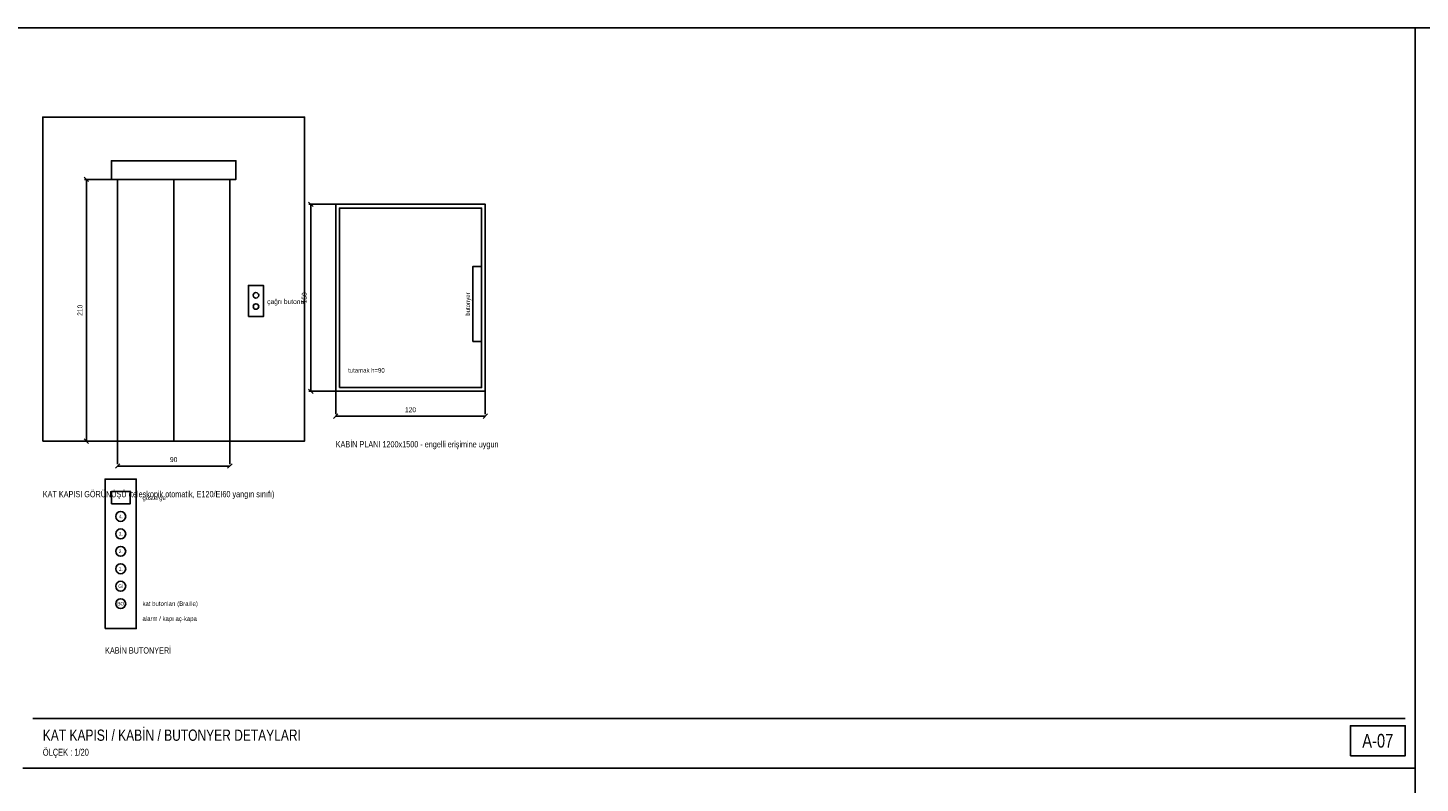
# Model space of a CAD drawing. Header units: centimetres. Extents: x 0 to 12476, y -30 to 2970.
# Tile 11 of 26: x 5176 to 7968, y 1455 to 2970. Entities that reach past the tile are written whole.
import ezdxf
from ezdxf.enums import TextEntityAlignment as Align

# ---------------------------------------------------------------- set-up
doc = ezdxf.new("R2010")
doc.units = ezdxf.units.CM
for name, color, linetype in [('ASN-ANTET', 4, 'Continuous'), ('ASN-BASLIK', 5, 'Continuous'), ('ASN-CERCEVE', 7, 'Continuous'), ('ASN-DUVAR', 7, 'Continuous'), ('ASN-KABIN', 5, 'Continuous'), ('ASN-KAPI', 3, 'Continuous'), ('ASN-OLCU', 3, 'Continuous'), ('ASN-YAZI', 4, 'Continuous')]:
    doc.layers.add(name, color=color, linetype=linetype)

msp = doc.modelspace()

# ---------------------------------------------------------------- linework, layer by layer
at = {"layer": 'ASN-ANTET'}
msp.add_line((5185.7, 1585), (7938.2, 1585), dxfattribs=at)
msp.add_lwpolyline([(7828.2, 1510), (7938.2, 1510), (7938.2, 1570), (7828.2, 1570)], close=True, dxfattribs=at)
at = {"layer": 'ASN-CERCEVE'}
for p, q in [((7958.2, 0), (7958.2, 2970)), ((5165.7, 1485), (7958.2, 1485))]:
    msp.add_line(p, q, dxfattribs=at)
for points in [[(0, 0), (12475.8, 0), (12475.8, 2970), (0, 2970)], [(100, 0), (12450.8, 0), (12450.8, 2970), (100, 2970)]]:
    msp.add_lwpolyline(points, close=True, dxfattribs=at)
at = {"layer": 'ASN-DUVAR'}
msp.add_lwpolyline([(5205.7, 2141), (5730.7, 2141), (5730.7, 2791), (5205.7, 2791)], close=True, dxfattribs=at)
at = {"layer": 'ASN-KABIN'}
msp.add_line((5800.7, 2466), (5800.7, 2466), dxfattribs=at)
for points in [[(5793.2, 2241), (6093.2, 2241), (6093.2, 2616), (5793.2, 2616)], [(5800.7, 2248.5), (6085.7, 2248.5), (6085.7, 2608.5), (5800.7, 2608.5)], [(6068.2, 2341), (6085.7, 2341), (6085.7, 2491), (6068.2, 2491)], [(5330.7, 1765), (5393.2, 1765), (5393.2, 2065), (5330.7, 2065)], [(5343.2, 2015), (5380.7, 2015), (5380.7, 2040), (5343.2, 2040)]]:
    msp.add_lwpolyline(points, close=True, dxfattribs=at)
for centre in [(5362, 1990), (5362, 1955), (5362, 1920), (5362, 1885), (5362, 1850), (5362, 1815)]:
    msp.add_circle(centre, 10, dxfattribs=at)
at = {"layer": 'ASN-KAPI'}
for p, q in [((5468.2, 2141), (5468.2, 2666)), ((5830.7, 2616), (6055.7, 2616))]:
    msp.add_line(p, q, dxfattribs=at)
for points in [[(5343.2, 2666), (5593.2, 2666), (5593.2, 2703.5), (5343.2, 2703.5)], [(5355.7, 2141), (5580.7, 2141), (5580.7, 2666), (5355.7, 2666)], [(5618.2, 2391), (5648.2, 2391), (5648.2, 2453.5), (5618.2, 2453.5)]]:
    msp.add_lwpolyline(points, close=True, dxfattribs=at)
for centre in [(5633.2, 2433.5), (5633.2, 2411)]:
    msp.add_circle(centre, 5.5, dxfattribs=at)
at = {"layer": 'ASN-OLCU'}
for p, q in [((5297.7, 2661.5), (5288.7, 2670.5)), ((5355.7, 2666), (5289.2, 2666)), ((5293.2, 2141), (5293.2, 2666)), ((5747.7, 2611.5), (5738.7, 2620.5)), ((5793.2, 2616), (5739.2, 2616)), ((5743.2, 2241), (5743.2, 2616)), ((5747.7, 2236.5), (5738.7, 2245.5)), ((5793.2, 2241), (5739.2, 2241)), ((5793.2, 2241), (5793.2, 2195)), ((6093.2, 2241), (6093.2, 2195)), ((5788.7, 2186.5), (5797.7, 2195.5)), ((5793.2, 2191), (6093.2, 2191)), ((6088.7, 2186.5), (6097.7, 2195.5)), ((5297.7, 2136.5), (5288.7, 2145.5)), ((5355.7, 2141), (5289.2, 2141)), ((5355.7, 2141), (5355.7, 2095)), ((5580.7, 2141), (5580.7, 2095)), ((5351.2, 2086.5), (5360.2, 2095.5)), ((5576.2, 2086.5), (5585.2, 2095.5)), ((5355.7, 2091), (5580.7, 2091))]:
    msp.add_line(p, q, dxfattribs=at)

# ---------------------------------------------------------------- texts
at = {"layer": 'ASN-ANTET', "width": 0.8}
msp.add_text('A-07', height=27.5, dxfattribs=at).set_placement((7883.2, 1540), align=Align.MIDDLE_CENTER)
msp.add_text('ÖLÇEK : 1/20', height=14, dxfattribs=at).set_placement((5205.7, 1510))
at = {"layer": 'ASN-BASLIK', "width": 0.8}
for s, height, p in [('KABİN PLANI 1200x1500 - engelli erişimine uygun', 12.5, (5793.2, 2128.5)), ('KAT KAPISI GÖRÜNÜŞÜ (teleskopik otomatik, E120/EI60 yangın sınıfı)', 12.5, (5205.7, 2028.5)), ('KABİN BUTONYERİ', 12.5, (5330.7, 1715)), ('KAT KAPISI / KABİN / BUTONYER DETAYLARI', 22.5, (5205.7, 1540))]:
    msp.add_text(s, height=height, dxfattribs=at).set_placement(p)
at = {"layer": 'ASN-OLCU', "width": 0.8}
for s, p in [('150', (5738.2, 2428.5)), ('210', (5288.2, 2403.5))]:
    msp.add_text(s, height=10, rotation=90, dxfattribs=at).set_placement(p, align=Align.BOTTOM_CENTER)
for s, p in [('120', (5943.2, 2196)), ('90', (5468.2, 2096))]:
    msp.add_text(s, height=10, dxfattribs=at).set_placement(p, align=Align.BOTTOM_CENTER)
at = {"layer": 'ASN-YAZI', "width": 0.8}
msp.add_text('butonyer', height=9, rotation=90, dxfattribs=at).set_placement((6058.2, 2416), align=Align.MIDDLE_CENTER)
for s, height, p in [('çağrı butonu', 10, (5655.7, 2421)), ('gösterge', 9, (5405.7, 2027.5)), ('kat butonları (Braille)', 9, (5405.7, 1815)), ('alarm / kapı aç-kapa', 9, (5405.7, 1785))]:
    msp.add_text(s, height=height, dxfattribs=at).set_placement(p, align=Align.MIDDLE_LEFT)
msp.add_text('tutamak h=90', height=9, dxfattribs=at).set_placement((5818.2, 2278.5))
for s, p in [('4.', (5362, 1990)), ('3.', (5362, 1955)), ('2.', (5362, 1920)), ('1.', (5362, 1885)), ('Gİ', (5362, 1850)), ('BO', (5362, 1815))]:
    msp.add_text(s, height=7, dxfattribs=at).set_placement(p, align=Align.MIDDLE_CENTER)

doc.saveas('drawing.dxf')
